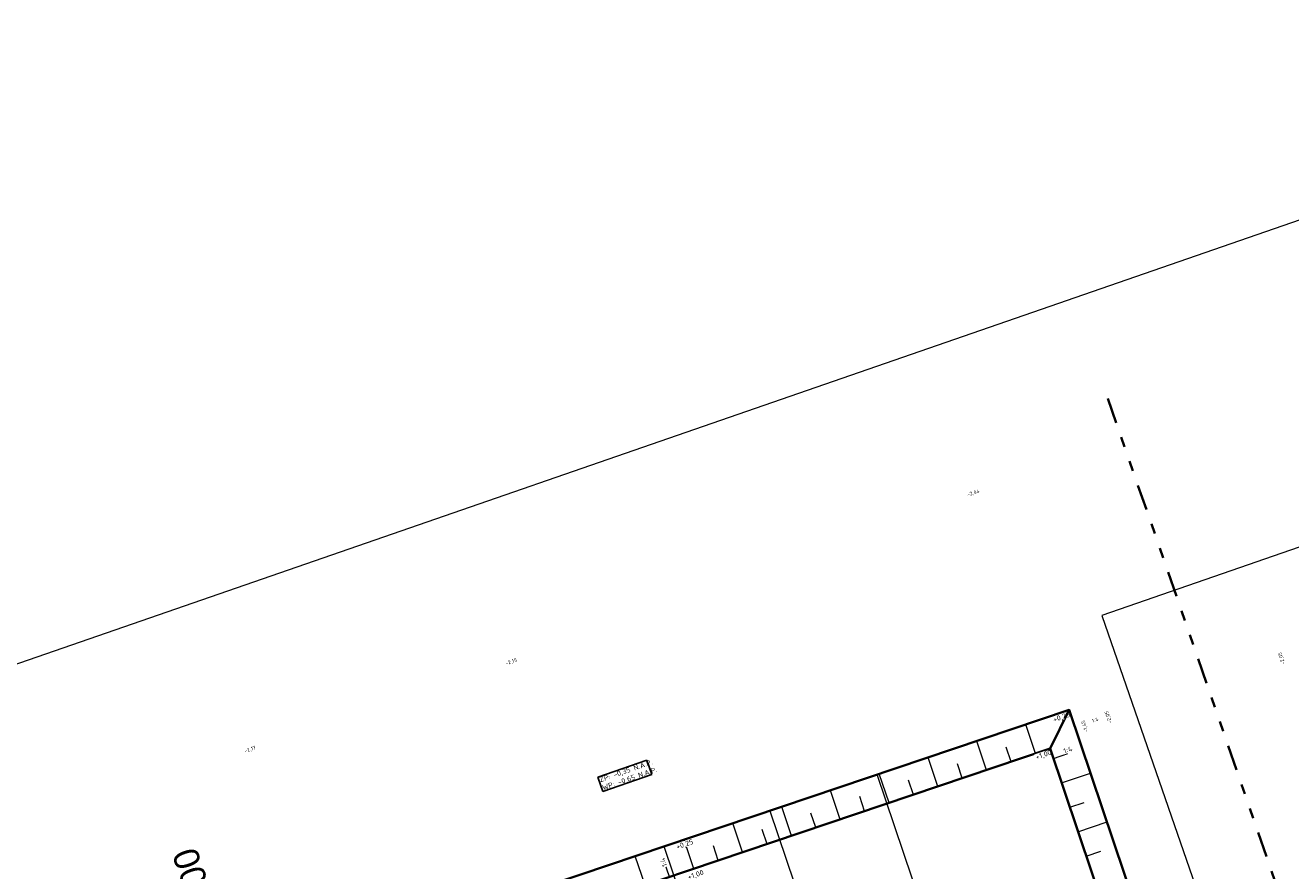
# Model space of a CAD drawing. Header units: metres. Extents: x 264779 to 275389, y 575281 to 580396.
# Tile 160 of 174: x 265347 to 265471, y 577066 to 577149. Entities that reach past the tile are written whole.
import ezdxf
from ezdxf.enums import TextEntityAlignment as Align

# ---------------------------------------------------------------- set-up
doc = ezdxf.new("R2018")
doc.units = ezdxf.units.M
doc.linetypes.add('AL-TEKENBLADGRENS', pattern=[11.5, 2.5, -1.5, 1, -1.5, 1, -1.5, 2.5])
doc.linetypes.add('B-WE-RI-HWA_PVC_160-G', pattern=[10, 5.5, -4.5])
for name, color, linetype, lineweight in [('B-XX-AL-HOOGTELABEL-T18', 252, 'Continuous', 18), ('B-XX-AL-HOOGTELABEL-T25', 252, 'Continuous', 9), ('N-OI-RI-ALGEMEEN-B.O.B.-T25', 7, 'Continuous', 25), ('N-OI-RI-ALGEMEEN-INFORMATIE-T25', 7, 'Continuous', 25), ('N-OI-RI-ALGEMEEN-STROOMRICHTING-S', 7, 'Continuous', 25), ('N-OI-RI-ALGEMEEN-VERHANG-T25', 7, 'Continuous', 25), ('N-WE-GW-TALUD_KRUIN-G', 3, 'Continuous', 35), ('N-WE-GW-TALUD_TEEN-G', 94, 'Continuous', 35), ('N-WE-GW-TALUDARCERING_KORT-G', 90, 'Continuous', 18), ('N-WE-GW-TALUDARCERING_LANG-G', 60, 'Continuous', 13), ('N-XX-AL-HOOGTELABEL-T25-M', 7, 'Continuous', 25), ('X-XX-AL-T25', 7, 'Continuous', 25), ('X-XX-AL-TEKENBLADGRENS-G', 7, 'AL-TEKENBLADGRENS', 35)]:
    doc.layers.add(name, color=color, linetype=linetype, lineweight=lineweight)
doc.layers.add('N-BH-KG-GRENS_PERCEEL-G', color=160, linetype='KG-PERCEEL', lineweight=18, true_color=0x003fff)
doc.layers.add('N-OI-RI-HWA_BETON_600-G', color=150, linetype='B-WE-RI-HWA_PVC_160-G', lineweight=35, true_color=0x007fff)
doc.layers.add('X-XX-AL-HULPLAAG-G', color=6, linetype='Continuous', lineweight=18, plot=False)
doc.styles.add('NLCS-ISO-ANNOTATIVE-T25', font='NLCS-ISO.ttf', dxfattribs={"height": 2.5})
doc.styles.add('NLCS-ISO-M1000-T25', font='NLCS-ISO.ttf', dxfattribs={"height": 2.5})
doc.styles.get("Standard").update_dxf_attribs({"font": 'arial.ttf'})
doc.linetypes.add('KG-PERCEEL', pattern='A,2.75,-1,["P",Standard,S=0.9,R=0,X=-0.5,Y=-0.45],-1,2.75,-1,[5,NLCS.shx,S=0.375,R=0,X=0,Y=0],-1', length=9.5)

# ---------------------------------------------------------------- blocks, each defined once
blk = doc.blocks.new('*U192')
at = {"layer": 'N-OI-RI-ALGEMEEN-STROOMRICHTING-S', "ltscale": 0.99999}
blk.add_hatch(color=256, dxfattribs=at).paths.add_polyline_path([(-6.44, 18.71), (-3.73, 13.7), (-5.5, 13.09)])
at = {"flags": 128}
blk.add_lwpolyline([(0, 0), (-19.49, 56.75)], dxfattribs=at)
at = {"layer": 'N-OI-RI-ALGEMEEN-STROOMRICHTING-S', "ltscale": 0.99999}
blk.add_lwpolyline([(-6.44, 18.71), (-3.73, 13.7), (-5.5, 13.09)], close=True, dxfattribs=at)
at = {"layer": 'N-OI-RI-ALGEMEEN-B.O.B.-T25', "lineweight": 30, "ltscale": 0.5, "oblique": 30, "flags": 39}
for tag, p in [('+0,00', (-15.71, 47.3)), ('+0,01', (0.68, 1.24))]:
    blk.add_attdef(tag, text='', height=2.5, rotation=108.9534, dxfattribs=at).set_placement(p, align=Align.TOP_LEFT)
at = {"layer": 'N-OI-RI-ALGEMEEN-INFORMATIE-T25', "lineweight": 30, "ltscale": 0.5, "oblique": 30, "flags": 39}
blk.add_attdef('BETON%%C160', text='', height=2.5, rotation=108.9534, dxfattribs=at).set_placement((-16.33, 38.31), align=Align.TOP_RIGHT)
at = {"layer": 'N-OI-RI-ALGEMEEN-VERHANG-T25', "lineweight": 30, "ltscale": 0.5, "oblique": 30, "flags": 39}
blk.add_attdef('1:1000', text='', height=2.5, rotation=108.9534, dxfattribs=at).set_placement((-6.91, 21.62), align=Align.TOP_LEFT)

msp = doc.modelspace()

# ---------------------------------------------------------------- linework, layer by layer
at = {"layer": 'N-BH-KG-GRENS_PERCEEL-G'}
for points in [[(265430.439, 577075.163), (265449.268, 577081.508), (265461.187, 577046.103), (265442.426, 577039.66)], [(265431.928, 577036.054), (265442.426, 577039.66), (265430.439, 577075.163), (265419.92, 577071.619)], [(265409.544, 577068.122), (265419.92, 577071.619), (265431.928, 577036.054), (265421.571, 577032.498)], [(265411.216, 577028.942), (265421.571, 577032.498), (265409.544, 577068.122), (265399.167, 577064.626)]]:
    msp.add_lwpolyline(points, close=True, dxfattribs=at)
at = {"layer": 'N-WE-GW-TALUD_KRUIN-G', "flags": 128}
msp.add_lwpolyline([(265447.382, 577077.707), (265449.268, 577081.508)], dxfattribs=at)
at = {"layer": 'N-WE-GW-TALUD_KRUIN-G', "ltscale": 0.99999, "flags": 128}
msp.add_lwpolyline([(265466.455, 577021.817), (265464.93, 577026.222), (265460.636, 577038.336), (265458.344, 577045.145), (265447.382, 577077.707), (265373.974, 577052.971), (265360.233, 577048.341), (265335.165, 577039.894), (265353.14, 576986.241), (265353.384, 576985.512)], dxfattribs=at)
at = {"layer": 'N-WE-GW-TALUD_TEEN-G', "ltscale": 0.99999, "flags": 128}
msp.add_lwpolyline([(265461.187, 577046.103), (265449.268, 577081.508), (265373.016, 577055.814)], dxfattribs=at)
at = {"layer": 'N-WE-GW-TALUDARCERING_KORT-G'}
for p, q in [((265443.56, 577076.419), (265443.081, 577077.84)), ((265438.777, 577074.807), (265438.298, 577076.228)), ((265447.705, 577076.746), (265449.127, 577077.224)), ((265433.994, 577073.195), (265433.515, 577074.617)), ((265429.211, 577071.584), (265428.732, 577073.005)), ((265449.316, 577071.962), (265450.737, 577072.441)), ((265424.428, 577069.972), (265423.949, 577071.394)), ((265419.645, 577068.36), (265419.166, 577069.782)), ((265414.862, 577066.749), (265414.383, 577068.17)), ((265450.926, 577067.179), (265452.348, 577067.658)), ((265410.079, 577065.137), (265409.601, 577066.559))]:
    msp.add_line(p, q, dxfattribs=at)
at = {"layer": 'N-WE-GW-TALUDARCERING_LANG-G'}
for p, q in [((265445.951, 577077.224), (265444.993, 577080.067)), ((265441.168, 577075.613), (265440.21, 577078.456)), ((265436.385, 577074.001), (265435.427, 577076.844)), ((265431.602, 577072.39), (265430.645, 577075.232)), ((265448.51, 577074.354), (265451.354, 577075.311)), ((265426.82, 577070.778), (265425.862, 577073.621)), ((265422.037, 577069.166), (265421.079, 577072.009)), ((265417.254, 577067.555), (265416.296, 577070.398)), ((265450.121, 577069.571), (265452.964, 577070.528)), ((265412.471, 577065.943), (265411.513, 577068.786)), ((265407.688, 577064.331), (265406.73, 577067.174))]:
    msp.add_line(p, q, dxfattribs=at)
at = {"layer": 'X-XX-AL-HULPLAAG-G', "flags": 128}
msp.add_lwpolyline([(265146.245, 576567.094), (265666.003, 576746.96), (265527.016, 577148.591), (265007.258, 576968.725)], close=True, dxfattribs=at)
at = {"layer": 'X-XX-AL-TEKENBLADGRENS-G'}
msp.add_line((265453.059, 577112.011), (265508.617, 576951.464), dxfattribs=at)

# ---------------------------------------------------------------- block references
at = {"layer": 'N-OI-RI-HWA_BETON_600-G'}
ref = msp.add_blockref('*U192', (265370.354, 577042.853), dxfattribs=dict(at, xscale=0.2, yscale=0.2, zscale=0.2))
lines = msp.add_mtext('-1,40', dxfattribs={"layer": 'N-OI-RI-ALGEMEEN-B.O.B.-T25', "ltscale": 0.5, "insert": (265370.49, 577043.101), "char_height": 2.5, "attachment_point": 1, "rotation": 108.9534, "bg_fill": 3, "box_fill_scale": 1.1, "bg_fill_color": 256, "bg_fill_transparency": 0})
ref.add_attrib('+0,01', '', (265370.49, 577043.101)).embed_mtext(lines)
lines = msp.add_mtext('-1,40', dxfattribs={"layer": 'N-OI-RI-ALGEMEEN-B.O.B.-T25', "ltscale": 0.5, "insert": (265367.213, 577052.313), "char_height": 2.5, "attachment_point": 1, "rotation": 108.9534, "bg_fill": 3, "box_fill_scale": 1.1, "bg_fill_color": 256, "bg_fill_transparency": 0})
ref.add_attrib('+0,00', '', (265367.213, 577052.313)).embed_mtext(lines)
lines = msp.add_mtext('Beton %%C600', dxfattribs={"layer": 'N-OI-RI-ALGEMEEN-INFORMATIE-T25', "ltscale": 0.5, "insert": (265367.089, 577050.516), "char_height": 2.5, "attachment_point": 1, "rotation": 108.9534, "bg_fill": 3, "box_fill_scale": 1.1, "bg_fill_color": 256, "bg_fill_transparency": 0})
ref.add_attrib('BETON%%C160', '', (265367.089, 577050.516)).embed_mtext(lines)

# ---------------------------------------------------------------- next in the draw order: texts
at = {"layer": 'B-XX-AL-HOOGTELABEL-T18', "char_height": 0.36, "width": 1.04288, "attachment_point": 1, "rotation": 108.9534, "style": 'NLCS-ISO-M1000-T25', "bg_fill": 3, "box_fill_scale": 1.1, "bg_fill_color": 256, "bg_fill_transparency": 0}
for s, insert in [('-2,05', (265470.102, 577085.891)), ('-2,05', (265453.118, 577080.14)), ('-1,45', (265450.802, 577079.264))]:
    msp.add_mtext(s, dxfattribs=dict(at, insert=insert))
at = {"layer": 'B-XX-AL-HOOGTELABEL-T25', "char_height": 0.36, "width": 0.36, "attachment_point": 1, "rotation": 19, "style": 'NLCS-ISO-ANNOTATIVE-T25', "bg_fill": 3, "box_fill_scale": 1.1, "bg_fill_color": 256, "bg_fill_transparency": 0}
for s, insert in [('-2,04', (265439.196, 577102.743)), ('-2,15', (265393.951, 577086.218)), ('-2,17', (265368.362, 577077.631))]:
    msp.add_mtext(s, dxfattribs=dict(at, insert=insert))
at = {"layer": 'N-XX-AL-HOOGTELABEL-T25-M', "char_height": 0.5, "attachment_point": 1, "style": 'NLCS-ISO-M1000-T25', "bg_fill": 3, "box_fill_scale": 1.1, "bg_fill_color": 256, "bg_fill_transparency": 0}
for s, insert, width, rotation in [('+0,25', (265447.609, 577080.77), 1.04288, 18.9534), ('+1,00', (265445.896, 577077.097), 1.04288, 18.9534), ('1:4', (265448.632, 577077.679), 0.7048, 18.9534), ('+0,25', (265410.673, 577068.304), 1.04288, 18.9534), ('1:4', (265409.397, 577066.065), 0.7048, 109.1365), ('+1,00', (265411.804, 577065.339), 1.04288, 18.9534)]:
    msp.add_mtext(s, dxfattribs=dict(at, insert=insert, width=width, rotation=rotation))
at = {"layer": 'X-XX-AL-T25', "insert": (265403.626, 577073.51), "char_height": 0.5, "width": 4.93, "attachment_point": 7, "rotation": 19.08853, "style": 'NLCS-ISO-ANNOTATIVE-T25', "bg_fill": 19, "box_fill_scale": 1.15, "bg_fill_color": 256, "bg_fill_transparency": 0}
msp.add_mtext('ZP: -0,35 N.A.P.\\PWP: -0,65 N.A.P.', dxfattribs=at)

# ---------------------------------------------------------------- next in the draw order: texts
at = {"layer": 'B-XX-AL-HOOGTELABEL-T18', "insert": (265451.444, 577080.581), "char_height": 0.36, "width": 0.7048, "attachment_point": 1, "rotation": 18.9534, "style": 'NLCS-ISO-M1000-T25', "bg_fill": 3, "box_fill_scale": 1.1, "bg_fill_color": 256, "bg_fill_transparency": 0}
msp.add_mtext('1:4', dxfattribs=at)

# ---------------------------------------------------------------- next in the draw order: linework, layer by layer
at = {"layer": 'X-XX-AL-HULPLAAG-G'}
msp.add_lwpolyline([(265512.192, 577111.429), (265452.467, 577090.761), (265504.759, 576939.653), (265564.484, 576960.321)], close=True, dxfattribs=at)

doc.saveas('drawing.dxf')
